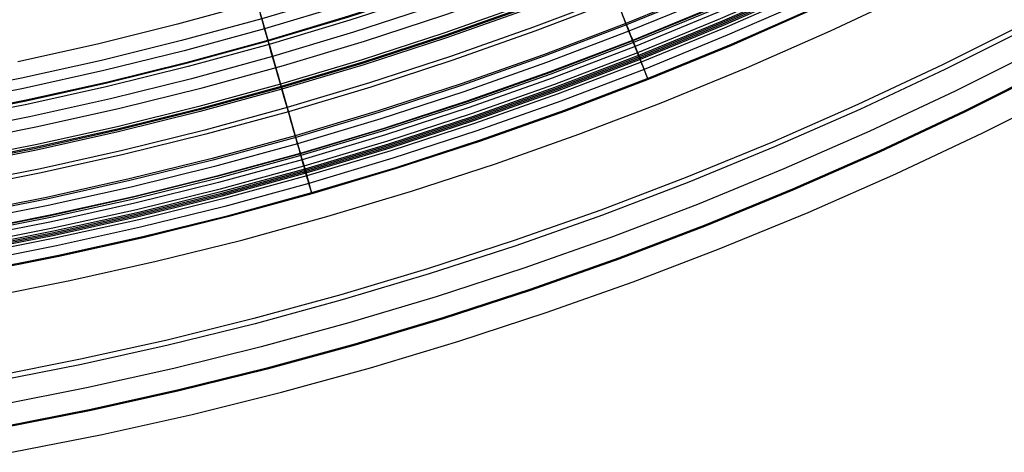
# Model space of a CAD drawing. Header units: millimetres. Extents: x -14 to 488, y -50 to 50.
# Tile 136 of 256: x 304.5 to 313.89, y -35.63 to -31.51. Entities that reach past the tile are written whole.
import ezdxf

# ---------------------------------------------------------------- set-up
doc = ezdxf.new("R2010")
doc.units = ezdxf.units.MM
doc.header["$MEASUREMENT"] = 0
doc.layers.add('Default', color=7, linetype='Continuous')

msp = doc.modelspace()

# ---------------------------------------------------------------- linework, layer by layer
at = {"layer": 'Default'}
for points in [[(320.8432, -23.0518), (320.2388, -23.6407), (319.6196, -24.2136), (318.9861, -24.77), (318.3392, -25.3092), (317.6795, -25.8309), (317.0076, -26.3345), (316.3244, -26.8197), (315.6305, -27.2862), (314.9268, -27.7335), (314.2141, -28.1614), (313.493, -28.5697), (312.7645, -28.9582), (312.0292, -29.3266), (311.2881, -29.675), (310.5419, -30.0032), (309.7913, -30.3112), (309.0373, -30.599), (308.2805, -30.8666), (307.5216, -31.1142), (306.7616, -31.3417), (306.001, -31.5495), (305.2407, -31.7376), (304.4813, -31.9063)], [(303.8772, -32.6818), (304.6678, -32.5256), (305.4543, -32.3502), (306.2364, -32.1558), (307.0135, -31.9425), (307.7853, -31.7104), (308.5512, -31.4598), (309.3108, -31.1906), (310.0637, -30.9031), (310.8403, -30.5842), (311.6085, -30.2458), (312.368, -29.8881), (313.1182, -29.5114), (313.8587, -29.1158), (314.589, -28.7017), (315.3086, -28.2694), (316.017, -27.8189), (316.7284, -27.3406), (317.4273, -26.844), (318.1131, -26.3295), (318.7855, -25.7976), (319.4439, -25.2485), (320.088, -24.6826), (320.7173, -24.1003)], [(303.8772, -32.6818), (304.6678, -32.5256), (305.4543, -32.3502), (306.2364, -32.1558), (307.0135, -31.9425), (307.7853, -31.7104), (308.5512, -31.4598), (309.3108, -31.1906), (310.0637, -30.9031), (310.8403, -30.5842), (311.6085, -30.2458), (312.368, -29.8881), (313.1182, -29.5114), (313.8587, -29.1158), (314.589, -28.7017), (315.3086, -28.2694), (316.017, -27.8189), (316.7284, -27.3406), (317.4273, -26.844), (318.1131, -26.3295), (318.7855, -25.7976), (319.4439, -25.2485), (320.088, -24.6826), (320.7173, -24.1003)], [(320.7967, -24.2283), (320.162, -24.8154), (319.5129, -25.3856), (318.8499, -25.9382), (318.1737, -26.4728), (317.4852, -26.989), (316.785, -27.4863), (316.0739, -27.9643), (315.3527, -28.4227), (314.6222, -28.8613), (313.8832, -29.2797), (313.1366, -29.6779), (312.3831, -30.0555), (311.6235, -30.4125), (310.8588, -30.7489), (310.0896, -31.0645), (309.3168, -31.3595), (308.5411, -31.6337), (307.7635, -31.8874), (306.9845, -32.1207), (306.2051, -32.3336), (305.4258, -32.5264), (304.6475, -32.6993), (303.8709, -32.8526)], [(320.8128, -24.2453), (320.1778, -24.8328), (319.5281, -25.4034), (318.8647, -25.9564), (318.188, -26.4914), (317.499, -27.008), (316.7983, -27.5056), (316.0867, -27.9839), (315.365, -28.4427), (314.634, -28.8816), (313.8945, -29.3003), (313.1474, -29.6987), (312.3933, -30.0766), (311.6333, -30.4339), (310.8679, -30.7705), (310.0982, -31.0864), (309.3249, -31.3815), (308.5487, -31.656), (307.7705, -31.9098), (306.991, -32.1432), (306.211, -32.3563), (305.4312, -32.5492), (304.6524, -32.7223), (303.8751, -32.8756)], [(320.8203, -24.2532), (320.185, -24.8409), (319.5352, -25.4117), (318.8715, -25.9649), (318.1947, -26.5001), (317.5054, -27.0167), (316.8045, -27.5145), (316.0927, -27.993), (315.3707, -28.4519), (314.6395, -28.891), (313.8998, -29.3098), (313.1524, -29.7084), (312.3981, -30.0864), (311.6378, -30.4438), (310.8722, -30.7805), (310.1022, -31.0965), (309.3286, -31.3917), (308.5522, -31.6663), (307.7737, -31.9202), (306.994, -32.1537), (306.2137, -32.3668), (305.4337, -32.5598), (304.6546, -32.7329), (303.8771, -32.8863)], [(320.8316, -24.265), (320.196, -24.8531), (319.5459, -25.4241), (318.8819, -25.9776), (318.2047, -26.513), (317.5151, -27.03), (316.8138, -27.528), (316.1016, -28.0068), (315.3794, -28.4659), (314.6478, -28.9051), (313.9077, -29.3242), (313.1599, -29.7229), (312.4052, -30.1011), (311.6445, -30.4587), (310.8786, -30.7956), (310.1083, -31.1117), (309.3343, -31.4071), (308.5575, -31.6818), (307.7786, -31.9358), (306.9985, -32.1694), (306.2179, -32.3827), (305.4374, -32.5758), (304.6579, -32.7489), (303.8801, -32.9024)], [(320.9565, -24.3966), (320.3175, -24.9878), (319.6638, -25.5619), (318.9962, -26.1184), (318.3153, -26.6568), (317.622, -27.1765), (316.9169, -27.6772), (316.2009, -28.1586), (315.4747, -28.6202), (314.7391, -29.0618), (313.995, -29.4832), (313.2432, -29.8841), (312.4845, -30.2643), (311.7196, -30.6238), (310.9496, -30.9625), (310.175, -31.2804), (309.3968, -31.5773), (308.6158, -31.8535), (307.8328, -32.109), (307.0484, -32.3438), (306.2635, -32.5582), (305.4789, -32.7524), (304.6952, -32.9265), (303.9131, -33.0808)], [(320.9567, -24.3968), (320.3176, -24.988), (319.664, -25.5621), (318.9963, -26.1186), (318.3155, -26.657), (317.6221, -27.1767), (316.9171, -27.6775), (316.201, -28.1588), (315.4748, -28.6204), (314.7393, -29.062), (313.9952, -29.4834), (313.2433, -29.8843), (312.4846, -30.2645), (311.7198, -30.6241), (310.9497, -30.9628), (310.1751, -31.2806), (309.3969, -31.5776), (308.6159, -31.8538), (307.8328, -32.1092), (307.0485, -32.3441), (306.2636, -32.5585), (305.4789, -32.7526), (304.6952, -32.9267), (303.9131, -33.0811)], [(320.985, -24.4266), (320.3452, -25.0186), (319.6907, -25.5934), (319.0223, -26.1506), (318.3406, -26.6896), (317.6464, -27.21), (316.9405, -27.7113), (316.2236, -28.1933), (315.4965, -28.6555), (314.76, -29.0976), (314.015, -29.5195), (313.2622, -29.9209), (312.5026, -30.3016), (311.7368, -30.6616), (310.9658, -31.0007), (310.1903, -31.3189), (309.4111, -31.6162), (308.6292, -31.8928), (307.8451, -32.1485), (307.0598, -32.3837), (306.274, -32.5983), (305.4884, -32.7927), (304.7037, -32.967), (303.9206, -33.1216)], [(321.1493, -24.5996), (320.5049, -25.1958), (319.8458, -25.7747), (319.1727, -26.3358), (318.4861, -26.8786), (317.787, -27.4027), (317.0761, -27.9076), (316.3541, -28.3929), (315.6219, -28.8584), (314.8802, -29.3037), (314.1299, -29.7285), (313.3718, -30.1328), (312.6068, -30.5162), (311.8356, -30.8787), (311.0591, -31.2202), (310.2781, -31.5407), (309.4934, -31.8401), (308.7059, -32.1186), (307.9163, -32.3762), (307.1254, -32.613), (306.334, -32.8292), (305.5429, -33.0249), (304.7526, -33.2005), (303.964, -33.3561)], [(321.1602, -24.6111), (320.5155, -25.2075), (319.8561, -25.7867), (319.1826, -26.348), (318.4958, -26.8911), (317.7963, -27.4154), (317.0851, -27.9206), (316.3627, -28.4061), (315.6302, -28.8718), (314.8881, -29.3173), (314.1375, -29.7424), (313.3791, -30.1468), (312.6136, -30.5304), (311.8421, -30.8931), (311.0652, -31.2347), (310.2839, -31.5554), (309.4989, -31.855), (308.711, -32.1336), (307.921, -32.3913), (307.1298, -32.6282), (306.338, -32.8445), (305.5465, -33.0403), (304.7559, -33.216), (303.9669, -33.3716)], [(321.2038, -24.657), (320.5579, -25.2545), (319.8973, -25.8348), (319.2225, -26.3972), (318.5344, -26.9413), (317.8337, -27.4666), (317.1211, -27.9727), (316.3974, -28.4591), (315.6634, -28.9257), (314.92, -29.372), (314.168, -29.7979), (313.4081, -30.203), (312.6413, -30.5873), (311.8683, -30.9507), (311.09, -31.293), (310.3072, -31.6142), (309.5207, -31.9144), (308.7314, -32.1935), (307.9399, -32.4517), (307.1472, -32.689), (306.354, -32.9057), (305.5609, -33.1019), (304.7689, -33.2779), (303.9784, -33.4339)], [(321.2696, -24.7263), (320.6219, -25.3256), (319.9594, -25.9074), (319.2828, -26.4714), (318.5927, -27.0171), (317.89, -27.5438), (317.1754, -28.0513), (316.4497, -28.5392), (315.7137, -29.007), (314.9682, -29.4546), (314.2141, -29.8817), (313.4521, -30.288), (312.6831, -30.6734), (311.9079, -31.0377), (311.1274, -31.381), (310.3424, -31.7031), (309.5537, -32.0041), (308.7621, -32.2841), (307.9685, -32.543), (307.1735, -32.781), (306.378, -32.9983), (305.5828, -33.1951), (304.7885, -33.3715), (303.9958, -33.5279)], [(321.2723, -24.7291), (320.6245, -25.3284), (319.962, -25.9104), (319.2852, -26.4745), (318.5951, -27.0201), (317.8923, -27.547), (317.1776, -28.0545), (316.4518, -28.5424), (315.7157, -29.0103), (314.9702, -29.458), (314.2159, -29.8851), (313.4538, -30.2914), (312.6848, -30.6769), (311.9095, -31.0413), (311.1289, -31.3846), (310.3438, -31.7068), (309.555, -32.0078), (308.7634, -32.2877), (307.9696, -32.5467), (307.1746, -32.7847), (306.379, -33.002), (305.5837, -33.1988), (304.7893, -33.3753), (303.9965, -33.5317)], [(321.2846, -24.7421), (320.6365, -25.3418), (319.9736, -25.924), (319.2965, -26.4884), (318.606, -27.0343), (317.9029, -27.5614), (317.1878, -28.0693), (316.4616, -28.5574), (315.7252, -29.0256), (314.9792, -29.4734), (314.2245, -29.9008), (313.4621, -30.3073), (312.6926, -30.693), (311.9169, -31.0576), (311.1359, -31.4011), (310.3504, -31.7234), (309.5612, -32.0246), (308.7691, -32.3047), (307.975, -32.5638), (307.1795, -32.8019), (306.3835, -33.0194), (305.5878, -33.2163), (304.793, -33.3928), (303.9998, -33.5494)], [(321.3124, -24.7714), (320.6636, -25.3717), (319.9999, -25.9547), (319.322, -26.5197), (318.6307, -27.0663), (317.9267, -27.5941), (317.2108, -28.1025), (316.4837, -28.5912), (315.7464, -29.0599), (314.9995, -29.5083), (314.244, -29.9362), (313.4806, -30.3432), (312.7102, -30.7293), (311.9336, -31.0943), (311.1517, -31.4382), (310.3653, -31.761), (309.5752, -32.0625), (308.7821, -32.3429), (307.987, -32.6023), (307.1906, -32.8408), (306.3937, -33.0585), (305.597, -33.2556), (304.8012, -33.4324), (304.0072, -33.5891)], [(320.7067, -25.4196), (320.0418, -26.0037), (319.3626, -26.5698), (318.67, -27.1174), (317.9647, -27.6461), (317.2474, -28.1555), (316.519, -28.6452), (315.7803, -29.1148), (315.032, -29.564), (314.275, -29.9926), (313.5102, -30.4005), (312.7384, -30.7873), (311.9603, -31.153), (311.1769, -31.4976), (310.389, -31.8209), (309.5974, -32.123), (308.8029, -32.4039), (308.0063, -32.6638), (307.2084, -32.9027), (306.4099, -33.1208), (305.6117, -33.3183), (304.8145, -33.4954), (304.0189, -33.6524)], [(320.7261, -25.4411), (320.0606, -26.0256), (319.3808, -26.5922), (318.6876, -27.1403), (317.9817, -27.6695), (317.2638, -28.1793), (316.5348, -28.6694), (315.7955, -29.1394), (315.0466, -29.589), (314.289, -30.018), (313.5235, -30.4261), (312.751, -30.8133), (311.9723, -31.1793), (311.1882, -31.5242), (310.3997, -31.8478), (309.6074, -32.1501), (308.8122, -32.4313), (308.0149, -32.6914), (307.2163, -32.9305), (306.4172, -33.1488), (305.6183, -33.3465), (304.8204, -33.5237), (304.0241, -33.6809)], [(320.7352, -25.4512), (320.0694, -26.036), (319.3894, -26.6028), (318.696, -27.1511), (317.9898, -27.6805), (317.2716, -28.1905), (316.5423, -28.6808), (315.8026, -29.151), (315.0535, -29.6008), (314.2955, -30.03), (313.5298, -30.4383), (312.757, -30.8256), (311.978, -31.1918), (311.1936, -31.5367), (310.4047, -31.8605), (309.6121, -32.163), (308.8166, -32.4443), (308.019, -32.7045), (307.2201, -32.9437), (306.4207, -33.162), (305.6215, -33.3598), (304.8232, -33.5371), (304.0266, -33.6943)], [(320.744, -25.461), (320.078, -26.046), (319.3977, -26.613), (318.704, -27.1615), (317.9975, -27.6911), (317.2791, -28.2013), (316.5495, -28.6918), (315.8095, -29.1621), (315.0601, -29.6121), (314.3019, -30.0414), (313.5358, -30.4499), (312.7627, -30.8374), (311.9834, -31.2037), (311.1987, -31.5488), (310.4095, -31.8727), (309.6166, -32.1753), (308.8208, -32.4567), (308.0229, -32.717), (307.2237, -32.9563), (306.424, -33.1747), (305.6244, -33.3725), (304.8259, -33.5499), (304.029, -33.7072)], [(320.7533, -25.4713), (320.087, -26.0565), (319.4065, -26.6238), (318.7125, -27.1725), (318.0057, -27.7023), (317.287, -28.2128), (316.5571, -28.7034), (315.8169, -29.174), (315.0671, -29.6241), (314.3086, -30.0536), (313.5422, -30.4623), (312.7688, -30.8499), (311.9891, -31.2164), (311.2042, -31.5616), (310.4146, -31.8856), (309.6214, -32.1883), (308.8253, -32.4699), (308.027, -32.7302), (307.2275, -32.9696), (306.4275, -33.1882), (305.6276, -33.3861), (304.8288, -33.5636), (304.0315, -33.7209)], [(320.7718, -25.4918), (320.1049, -26.0775), (319.4238, -26.6452), (318.7292, -27.1944), (318.0219, -27.7246), (317.3026, -28.2354), (316.5722, -28.7265), (315.8313, -29.1974), (315.0809, -29.6479), (314.3218, -30.0778), (313.5548, -30.4867), (312.7808, -30.8747), (312.0005, -31.2414), (311.2149, -31.5869), (310.4248, -31.9112), (309.6309, -32.2142), (308.8341, -32.4959), (308.0353, -32.7565), (307.2351, -32.9961), (306.4344, -33.2148), (305.6339, -33.4129), (304.8344, -33.5905), (304.0366, -33.7479)], [(320.8211, -25.5465), (320.1528, -26.1334), (319.4703, -26.7023), (318.7742, -27.2527), (318.0653, -27.7841), (317.3445, -28.296), (316.6125, -28.7881), (315.87, -29.2601), (315.118, -29.7115), (314.3573, -30.1423), (313.5887, -30.5522), (312.813, -30.9409), (312.031, -31.3085), (311.2437, -31.6547), (310.4519, -31.9797), (309.6563, -32.2833), (308.8578, -32.5657), (308.0572, -32.8268), (307.2554, -33.0669), (306.4529, -33.2861), (305.6508, -33.4846), (304.8495, -33.6626), (304.05, -33.8204)], [(320.8847, -25.617), (320.2145, -26.2056), (319.5301, -26.7761), (318.8321, -27.328), (318.1213, -27.8608), (317.3985, -28.3741), (316.6644, -28.8676), (315.9199, -29.3408), (315.1659, -29.7936), (314.403, -30.2255), (313.6323, -30.6365), (312.8544, -31.0263), (312.0703, -31.3949), (311.2809, -31.7421), (310.4868, -32.068), (309.6891, -32.3724), (308.8884, -32.6556), (308.0856, -32.9174), (307.2815, -33.1582), (306.4769, -33.378), (305.6724, -33.577), (304.869, -33.7555), (304.0672, -33.9137)], [(320.8908, -25.6238), (320.2205, -26.2126), (319.5359, -26.7832), (318.8377, -27.3352), (318.1267, -27.8682), (317.4037, -28.3817), (316.6694, -28.8753), (315.9248, -29.3486), (315.1705, -29.8015), (314.4075, -30.2336), (313.6365, -30.6447), (312.8584, -31.0346), (312.0741, -31.4033), (311.2845, -31.7506), (310.4902, -32.0765), (309.6922, -32.3811), (308.8913, -32.6643), (308.0883, -32.9262), (307.284, -33.167), (306.4792, -33.3869), (305.6745, -33.586), (304.8709, -33.7645), (304.0689, -33.9228)], [(304.1501, -34.1568), (304.9764, -33.9935), (305.7984, -33.8102), (306.6158, -33.607), (307.428, -33.3841), (308.2346, -33.1415), (309.0351, -32.8796), (309.829, -32.5983), (310.6158, -32.2978), (311.4275, -31.9645), (312.2304, -31.6108), (313.0242, -31.237), (313.8082, -30.8432), (314.5821, -30.4299), (315.3454, -29.9971), (316.0974, -29.5452), (316.8378, -29.0744), (317.5813, -28.5745), (318.3118, -28.0554), (319.0285, -27.5178), (319.7312, -26.9618), (320.4194, -26.388), (321.0925, -25.7965)], [(304.1501, -34.1568), (304.9764, -33.9935), (305.7984, -33.8102), (306.6158, -33.607), (307.428, -33.3841), (308.2346, -33.1415), (309.0351, -32.8796), (309.829, -32.5983), (310.6158, -32.2978), (311.4275, -31.9645), (312.2304, -31.6108), (313.0242, -31.237), (313.8082, -30.8432), (314.5821, -30.4299), (315.3454, -29.9971), (316.0974, -29.5452), (316.8378, -29.0744), (317.5813, -28.5745), (318.3118, -28.0554), (319.0285, -27.5178), (319.7312, -26.9618), (320.4194, -26.388), (321.0925, -25.7965)], [(320.8715, -26.9733), (320.167, -27.5605), (319.4486, -28.1286), (318.7169, -28.677), (317.9729, -29.2054), (317.2174, -29.7133), (316.4511, -30.2005), (315.6749, -30.6664), (314.8897, -31.1111), (314.0964, -31.5341), (313.2957, -31.9353), (312.4887, -32.3147), (311.6761, -32.6721), (310.8588, -33.0075), (310.0376, -33.3209), (309.2135, -33.6123), (308.3872, -33.8818), (307.5595, -34.1297), (306.7313, -34.3559), (305.9033, -34.5608), (305.0764, -34.7445), (304.2511, -34.9073)], [(320.9049, -27.0123), (320.1994, -27.6004), (319.4799, -28.1693), (318.7472, -28.7185), (318.0021, -29.2477), (317.2455, -29.7563), (316.4781, -30.2441), (315.7008, -30.7108), (314.9144, -31.1561), (314.12, -31.5797), (313.3182, -31.9815), (312.5099, -32.3614), (311.6962, -32.7194), (310.8777, -33.0552), (310.0553, -33.3691), (309.23, -33.6609), (308.4025, -33.9309), (307.5737, -34.179), (306.7443, -34.4056), (305.9151, -34.6108), (305.0869, -34.7947), (304.2604, -34.9578)], [(321.0529, -27.1854), (320.3429, -27.7772), (319.6188, -28.3497), (318.8814, -28.9025), (318.1316, -29.435), (317.3701, -29.9469), (316.5977, -30.4378), (315.8155, -30.9075), (315.0241, -31.3556), (314.2245, -31.782), (313.4176, -32.1864), (312.6042, -32.5687), (311.7852, -32.9289), (310.9615, -33.2669), (310.1339, -33.5828), (309.3033, -33.8765), (308.4705, -34.1482), (307.6363, -34.3979), (306.8016, -34.626), (305.9671, -34.8324), (305.1336, -35.0176), (304.3019, -35.1817)], [(321.1897, -27.3453), (320.4755, -27.9406), (319.7472, -28.5165), (319.0055, -29.0725), (318.2512, -29.6082), (317.4852, -30.1231), (316.7084, -30.6169), (315.9215, -31.0893), (315.1255, -31.5401), (314.3212, -31.9689), (313.5095, -32.3757), (312.6914, -32.7603), (311.8675, -33.1226), (311.039, -33.4626), (310.2065, -33.7803), (309.371, -34.0758), (308.5333, -34.3491), (307.6942, -34.6003), (306.8546, -34.8297), (306.0152, -35.0373), (305.1768, -35.2236), (304.3402, -35.3887)], [(321.1957, -27.3523), (320.4813, -27.9477), (319.7528, -28.5238), (319.0109, -29.0799), (318.2564, -29.6157), (317.4903, -30.1308), (316.7132, -30.6247), (315.9261, -31.0973), (315.1299, -31.5481), (314.3254, -31.9771), (313.5136, -32.384), (312.6952, -32.7687), (311.8711, -33.1311), (311.0424, -33.4712), (310.2097, -33.789), (309.374, -34.0845), (308.536, -34.3578), (307.6968, -34.6091), (306.8569, -34.8386), (306.0173, -35.0463), (305.1787, -35.2326), (304.3418, -35.3977)], [(304.4231, -35.6317), (305.285, -35.4614), (306.1425, -35.2702), (306.9952, -35.0582), (307.8425, -34.8257), (308.6839, -34.5727), (309.519, -34.2994), (310.3471, -34.0059), (311.168, -33.6925), (312.0146, -33.3448), (312.8523, -32.9758), (313.6803, -32.5859), (314.4982, -32.1751), (315.3056, -31.7439), (316.1017, -31.2924), (316.8862, -30.821), (317.6586, -30.3299), (318.4343, -29.8084), (319.1962, -29.2669), (319.944, -28.706), (320.677, -28.1261), (321.3949, -27.5274)], [(314.2951, -28.3003), (313.5705, -28.7106), (312.8383, -29.101), (312.0995, -29.4713), (311.3547, -29.8214), (310.6048, -30.1512), (309.8505, -30.4607), (309.0928, -30.7499), (308.3322, -31.0189), (307.5696, -31.2676), (306.8059, -31.4963), (306.0415, -31.7051), (305.2775, -31.8942), (304.5143, -32.0637), (303.7527, -32.214)], [(314.3451, -28.3861), (313.6183, -28.7977), (312.884, -29.1892), (312.1429, -29.5607), (311.3958, -29.9118), (310.6436, -30.2426), (309.8871, -30.5531), (309.127, -30.8432), (308.3642, -31.1129), (307.5993, -31.3624), (306.8332, -31.5918), (306.0666, -31.8012), (305.3002, -31.9909), (304.5347, -32.1609), (303.7708, -32.3117)], [(314.4032, -28.4858), (313.6739, -28.8988), (312.9369, -29.2917), (312.1932, -29.6644), (311.4436, -30.0168), (310.6887, -30.3488), (309.9296, -30.6603), (309.1668, -30.9514), (308.4013, -31.2221), (307.6337, -31.4725), (306.8649, -31.7027), (306.0956, -31.9129), (305.3265, -32.1032), (304.5583, -32.2738), (303.7918, -32.4251)], [(303.7928, -32.4309), (304.5595, -32.2796), (305.3278, -32.1089), (306.0971, -31.9186), (306.8665, -31.7084), (307.6355, -31.4781), (308.4032, -31.2277), (309.1688, -30.9569), (309.9317, -30.6658), (310.691, -30.3542), (311.446, -30.0222), (312.1958, -29.6697), (312.9396, -29.2969), (313.6767, -28.9039), (314.4062, -28.4908)], [(314.4235, -28.5205), (313.6932, -28.934), (312.9554, -29.3274), (312.2108, -29.7006), (311.4602, -30.0534), (310.7045, -30.3858), (309.9444, -30.6977), (309.1807, -30.9892), (308.4142, -31.2602), (307.6457, -31.5109), (306.876, -31.7414), (306.1057, -31.9518), (305.3357, -32.1423), (304.5666, -32.3132), (303.7991, -32.4646)], [(314.4842, -28.6247), (313.7513, -29.0397), (313.0108, -29.4345), (312.2635, -29.8091), (311.5101, -30.1632), (310.7516, -30.4968), (309.9887, -30.8098), (309.2223, -31.1024), (308.453, -31.3744), (307.6817, -31.626), (306.9092, -31.8573), (306.1361, -32.0685), (305.3632, -32.2597), (304.5913, -32.4312), (303.821, -32.5832)]]:
    msp.add_lwpolyline(points, dxfattribs=at)
at = {"layer": 'Default', "extrusion": (0.929789, 0.368092, 0)}
for points in [[(-142.8653, 24.7553), (-142.8657, 24.722), (-142.8668, 24.6885), (-142.8687, 24.6546), (-142.8714, 24.6206), (-142.8749, 24.5863), (-142.8792, 24.5518), (-142.8843, 24.5172), (-142.8903, 24.4824), (-142.8972, 24.4475), (-142.905, 24.4126), (-142.9136, 24.3776), (-142.9232, 24.3426), (-142.9337, 24.3076), (-142.9451, 24.2727), (-142.9574, 24.2379), (-142.9706, 24.2032), (-142.9848, 24.1687), (-142.9999, 24.1343), (-143.0159, 24.1002), (-143.0329, 24.0664), (-143.0507, 24.0329), (-143.0695, 23.9997), (-143.0892, 23.9669), (-143.1098, 23.9345), (-143.1313, 23.9026), (-143.1536, 23.8712), (-143.1768, 23.8402), (-143.2008, 23.8099), (-143.2256, 23.7801), (-143.2512, 23.751), (-143.2775, 23.7225), (-143.3046, 23.6947), (-143.3324, 23.6676), (-143.3609, 23.6412), (-143.3901, 23.6156), (-143.4199, 23.5908), (-143.4502, 23.5668), (-143.4811, 23.5436), (-143.5126, 23.5213), (-143.5445, 23.4998), (-143.5769, 23.4793), (-143.6097, 23.4596), (-143.6428, 23.4408), (-143.6764, 23.4229), (-143.7102, 23.406), (-143.7443, 23.3899), (-143.7786, 23.3748), (-143.8132, 23.3607), (-143.8479, 23.3474), (-143.8827, 23.3351), (-143.9176, 23.3237), (-143.9526, 23.3132), (-143.9876, 23.3037), (-144.0225, 23.295), (-144.0575, 23.2873), (-144.0924, 23.2804), (-144.1271, 23.2744), (-144.1618, 23.2692), (-144.1962, 23.2649), (-144.2305, 23.2614), (-144.2646, 23.2587), (-144.2984, 23.2568), (-144.332, 23.2557), (-144.3653, 23.2553), (-144.3986, 23.2557), (-144.4322, 23.2568), (-144.466, 23.2587), (-144.5001, 23.2614), (-144.5344, 23.2649), (-144.5688, 23.2692), (-144.6035, 23.2744), (-144.6382, 23.2804), (-144.6731, 23.2873), (-144.7081, 23.295), (-144.743, 23.3037), (-144.778, 23.3132), (-144.813, 23.3237), (-144.8479, 23.3351), (-144.8827, 23.3474), (-144.9174, 23.3607), (-144.952, 23.3748), (-144.9863, 23.3899), (-145.0204, 23.406), (-145.0542, 23.4229), (-145.0878, 23.4408), (-145.1209, 23.4596), (-145.1537, 23.4793), (-145.1861, 23.4998), (-145.218, 23.5213), (-145.2495, 23.5436), (-145.2804, 23.5668), (-145.3107, 23.5908), (-145.3405, 23.6156), (-145.3697, 23.6412), (-145.3981, 23.6676), (-145.426, 23.6947), (-145.4531, 23.7225), (-145.4794, 23.751), (-145.505, 23.7801), (-145.5298, 23.8099), (-145.5538, 23.8402), (-145.577, 23.8712), (-145.5993, 23.9026), (-145.6208, 23.9345), (-145.6414, 23.9669), (-145.6611, 23.9997), (-145.6798, 24.0329), (-145.6977, 24.0664), (-145.7147, 24.1002), (-145.7307, 24.1343), (-145.7458, 24.1687), (-145.76, 24.2032), (-145.7732, 24.2379), (-145.7855, 24.2727), (-145.7969, 24.3076), (-145.8074, 24.3426), (-145.817, 24.3776), (-145.8256, 24.4126), (-145.8334, 24.4475), (-145.8403, 24.4824), (-145.8463, 24.5172), (-145.8514, 24.5518), (-145.8557, 24.5863), (-145.8592, 24.6206), (-145.8619, 24.6546), (-145.8638, 24.6885), (-145.8649, 24.722), (-145.8653, 24.7553)], [(-145.8653, 24.7553), (-145.8649, 24.7886), (-145.8638, 24.8222), (-145.8619, 24.856), (-145.8592, 24.8901), (-145.8557, 24.9244), (-145.8514, 24.9589), (-145.8463, 24.9935), (-145.8403, 25.0283), (-145.8334, 25.0632), (-145.8256, 25.0981), (-145.817, 25.1331), (-145.8074, 25.1681), (-145.7969, 25.203), (-145.7855, 25.238), (-145.7732, 25.2728), (-145.76, 25.3075), (-145.7458, 25.342), (-145.7307, 25.3764), (-145.7147, 25.4105), (-145.6977, 25.4443), (-145.6798, 25.4778), (-145.6611, 25.511), (-145.6414, 25.5438), (-145.6208, 25.5762), (-145.5993, 25.6081), (-145.577, 25.6395), (-145.5538, 25.6704), (-145.5298, 25.7008), (-145.505, 25.7306), (-145.4794, 25.7597), (-145.4531, 25.7882), (-145.426, 25.816), (-145.3981, 25.8431), (-145.3697, 25.8695), (-145.3405, 25.8951), (-145.3107, 25.9199), (-145.2804, 25.9439), (-145.2495, 25.967), (-145.218, 25.9894), (-145.1861, 26.0108), (-145.1537, 26.0314), (-145.1209, 26.0511), (-145.0878, 26.0699), (-145.0542, 26.0878), (-145.0204, 26.1047), (-144.9863, 26.1208), (-144.952, 26.1359), (-144.9174, 26.15), (-144.8827, 26.1633), (-144.8479, 26.1756), (-144.813, 26.187), (-144.778, 26.1974), (-144.743, 26.207), (-144.7081, 26.2157), (-144.6731, 26.2234), (-144.6382, 26.2303), (-144.6035, 26.2363), (-144.5688, 26.2415), (-144.5344, 26.2458), (-144.5001, 26.2493), (-144.466, 26.252), (-144.4322, 26.2538), (-144.3986, 26.255), (-144.3653, 26.2553), (-144.332, 26.255), (-144.2984, 26.2538), (-144.2646, 26.252), (-144.2305, 26.2493), (-144.1962, 26.2458), (-144.1618, 26.2415), (-144.1271, 26.2363), (-144.0924, 26.2303), (-144.0575, 26.2234), (-144.0225, 26.2157), (-143.9876, 26.207), (-143.9526, 26.1974), (-143.9176, 26.187), (-143.8827, 26.1756), (-143.8479, 26.1633), (-143.8132, 26.15), (-143.7786, 26.1359), (-143.7443, 26.1208), (-143.7102, 26.1047), (-143.6764, 26.0878), (-143.6428, 26.0699), (-143.6097, 26.0511), (-143.5769, 26.0314), (-143.5445, 26.0108), (-143.5126, 25.9894), (-143.4811, 25.967), (-143.4502, 25.9439), (-143.4199, 25.9199), (-143.3901, 25.8951), (-143.3609, 25.8695), (-143.3324, 25.8431), (-143.3046, 25.816), (-143.2775, 25.7882), (-143.2512, 25.7597), (-143.2256, 25.7306), (-143.2008, 25.7008), (-143.1768, 25.6704), (-143.1536, 25.6395), (-143.1313, 25.6081), (-143.1098, 25.5762), (-143.0892, 25.5438), (-143.0695, 25.511), (-143.0507, 25.4778), (-143.0329, 25.4443), (-143.0159, 25.4105), (-142.9999, 25.3764), (-142.9848, 25.342), (-142.9706, 25.3075), (-142.9574, 25.2728), (-142.9451, 25.238), (-142.9337, 25.203), (-142.9232, 25.1681), (-142.9136, 25.1331), (-142.905, 25.0981), (-142.8972, 25.0632), (-142.8903, 25.0283), (-142.8843, 24.9935), (-142.8792, 24.9589), (-142.8749, 24.9244), (-142.8714, 24.8901), (-142.8687, 24.856), (-142.8668, 24.8222), (-142.8657, 24.7886), (-142.8653, 24.7553)]]:
    msp.add_lwpolyline(points, dxfattribs=at)
at = {"layer": 'Default'}
for points in [[(306.6165, -30.8348, 64.6938), (306.8415, -31.621, 57.0709), (306.991, -32.1432, 50.6988), (307.1472, -32.689, 40.8885), (307.2237, -32.9563, 33.3186), (307.2304, -32.9797, 31.5171), (307.2275, -32.9696, 30.987), (307.2246, -32.9595, 30.7366), (307.2207, -32.9457, 30.4965), (307.2157, -32.9282, 30.267), (307.2095, -32.9068, 30.0486), (307.2023, -32.8815, 29.8417), (307.1939, -32.8522, 29.6466), (307.1893, -32.8359, 29.5536), (307.1843, -32.8187, 29.4637), (307.1791, -32.8004, 29.3769), (307.1735, -32.781, 29.2934), (307.1677, -32.7604, 29.2124), (307.1614, -32.7387, 29.1332), (307.1549, -32.7159, 29.056), (307.148, -32.692, 28.9806), (307.1409, -32.667, 28.9071), (307.1335, -32.6412, 28.8356), (307.1258, -32.6144, 28.766), (307.118, -32.5868, 28.6984), (307.1098, -32.5585, 28.6328), (307.1015, -32.5294, 28.5692), (307.093, -32.4997, 28.5076), (307.0844, -32.4695, 28.448), (307.0756, -32.4387, 28.3905), (307.0666, -32.4074, 28.3351), (307.0576, -32.3758, 28.2818), (307.0484, -32.3438, 28.2306), (307.0392, -32.3116, 28.1816), (307.0299, -32.2791, 28.1347), (307.0206, -32.2466, 28.0899), (307.0113, -32.2141, 28.0473), (307.002, -32.1817, 28.0068), (306.9928, -32.1494, 27.9685), (306.9836, -32.1175, 27.9323), (306.9746, -32.0859, 27.8982), (306.9657, -32.0547, 27.8663), (306.9569, -32.0241, 27.8366), (306.9483, -31.9942, 27.8089), (306.94, -31.965, 27.7835), (306.9319, -31.9366, 27.7602), (306.924, -31.9091, 27.739), (306.9164, -31.8827, 27.72), (306.9128, -31.8698, 27.7112), (306.9031, -31.8359, 27.6896), (306.8978, -31.8177, 27.6786), (306.8955, -31.8094, 27.6738), (306.8932, -31.8015, 27.6694), (306.891, -31.7937, 27.6653), (306.8888, -31.786, 27.6615), (306.8865, -31.7782, 27.6579), (306.8842, -31.7701, 27.6544), (306.8818, -31.7617, 27.651), (306.8792, -31.7527, 27.6475), (306.8734, -31.7325, 27.6402), (306.8665, -31.7084, 27.6319)], [(310.0982, -31.0864, 50.6988), (310.3072, -31.6142, 40.8885), (310.4095, -31.8727, 33.3186), (310.4185, -31.8954, 31.5171), (310.4146, -31.8856, 30.987), (310.4108, -31.8758, 30.7366), (310.4055, -31.8625, 30.4965), (310.3988, -31.8455, 30.267), (310.3906, -31.8248, 30.0486), (310.3809, -31.8004, 29.8417), (310.3696, -31.772, 29.6466), (310.3634, -31.7563, 29.5536), (310.3568, -31.7396, 29.4637), (310.3498, -31.7219, 29.3769), (310.3424, -31.7031, 29.2934), (310.3345, -31.6833, 29.2124), (310.3262, -31.6623, 29.1332), (310.3175, -31.6402, 29.056), (310.3083, -31.617, 28.9806), (310.2988, -31.5929, 28.9071), (310.2889, -31.5679, 28.8356), (310.2786, -31.542, 28.766), (310.2681, -31.5154, 28.6984), (310.2572, -31.4879, 28.6328)], [(306.8665, -31.7084, 27.6319), (306.8481, -31.644, 27.6112), (306.8299, -31.5805, 27.5885), (306.812, -31.5177, 27.5639), (306.7942, -31.4558, 27.5375)], [(306.8059, -31.4963, 21.4878), (306.819, -31.5422, 21.4406), (306.8332, -31.5918, 21.3865), (306.8485, -31.6454, 21.3251), (306.8649, -31.7027, 21.2559), (306.8819, -31.762, 21.1817), (306.8984, -31.8197, 21.1064), (306.9146, -31.8762, 21.0288), (306.9305, -31.932, 20.9477), (306.9464, -31.9873, 20.8617), (306.9621, -32.0424, 20.7696), (306.978, -32.0978, 20.6701), (306.994, -32.1537, 20.5619), (307.0102, -32.2104, 20.4437), (307.0266, -32.2678, 20.3146), (307.0432, -32.3256, 20.1733), (307.0598, -32.3837, 20.0188), (307.0764, -32.4417, 19.85), (307.093, -32.4995, 19.666), (307.1093, -32.5567, 19.4661), (307.1254, -32.613, 19.2492), (307.1412, -32.6681, 19.0146), (307.1566, -32.7218, 18.7616), (307.1714, -32.7736, 18.4896), (307.1857, -32.8234, 18.1978), (307.1993, -32.8709, 17.8856), (307.2121, -32.9157, 17.5523), (307.2351, -32.9961, 16.8199), (307.2541, -33.0625, 15.9953), (307.2685, -33.1128, 15.073), (307.2778, -33.1454, 14.0477), (307.284, -33.167, 6.8571), (307.2836, -33.1655, 6.6768), (307.2822, -33.1606, 6.5005), (307.2799, -33.1527, 6.328), (307.2767, -33.1415, 6.1595), (307.2727, -33.1273, 5.995), (307.2677, -33.1101, 5.8344), (307.262, -33.09, 5.6777), (307.2554, -33.0669, 5.5249), (307.2479, -33.041, 5.3761), (307.2397, -33.0123, 5.2312), (307.2307, -32.9809, 5.0901), (307.221, -32.9468, 4.9527), (307.2105, -32.9101, 4.8191), (307.1992, -32.8708, 4.6892), (307.1873, -32.829, 4.5629), (307.1746, -32.7847, 4.4401), (307.1612, -32.738, 4.3209), (307.1472, -32.689, 4.2051), (307.1325, -32.6375, 4.0926), (307.117, -32.5836, 3.9832), (307.1009, -32.5274, 3.8769), (307.0841, -32.4687, 3.7736), (307.0667, -32.4076, 3.6731), (307.0485, -32.3441, 3.5754), (307.0296, -32.2781, 3.4802), (307.01, -32.2097, 3.3876), (306.9897, -32.1387, 3.2975), (306.9686, -32.0649, 3.2097), (306.9467, -31.9884, 3.1242), (306.924, -31.9091, 3.0408), (306.9004, -31.8268, 2.9595), (306.876, -31.7414, 2.8803), (306.8507, -31.6529, 2.803), (306.8244, -31.5611, 2.7276), (306.7972, -31.466, 2.6541)], [(310.2565, -31.4862, 19.4661), (310.2781, -31.5407, 19.2492), (310.2992, -31.594, 19.0146), (310.3197, -31.6459, 18.7616), (310.3396, -31.696, 18.4896), (310.3587, -31.7442, 18.1978), (310.3768, -31.7901, 17.8856), (310.394, -31.8334, 17.5523), (310.4248, -31.9112, 16.8199), (310.4502, -31.9754, 15.9953), (310.4695, -32.0241, 15.073), (310.4819, -32.0556, 14.0477), (310.4902, -32.0765, 6.8571), (310.4896, -32.075, 6.6768), (310.4878, -32.0703, 6.5005), (310.4847, -32.0626, 6.328), (310.4804, -32.0518, 6.1595), (310.475, -32.0381, 5.995), (310.4684, -32.0215, 5.8344), (310.4607, -32.002, 5.6777), (310.4519, -31.9797, 5.5249), (310.442, -31.9546, 5.3761), (310.431, -31.9269, 5.2312), (310.4189, -31.8965, 5.0901), (310.4059, -31.8635, 4.9527), (310.3918, -31.828, 4.8191), (310.3768, -31.79, 4.6892), (310.3608, -31.7496, 4.5629), (310.3438, -31.7068, 4.4401), (310.326, -31.6616, 4.3209), (310.3072, -31.6142, 4.2051), (310.2875, -31.5644, 4.0926), (310.2668, -31.5123, 3.9832), (310.2453, -31.4579, 3.8769)]]:
    msp.add_polyline3d(points, dxfattribs=at)

doc.saveas('drawing.dxf')
